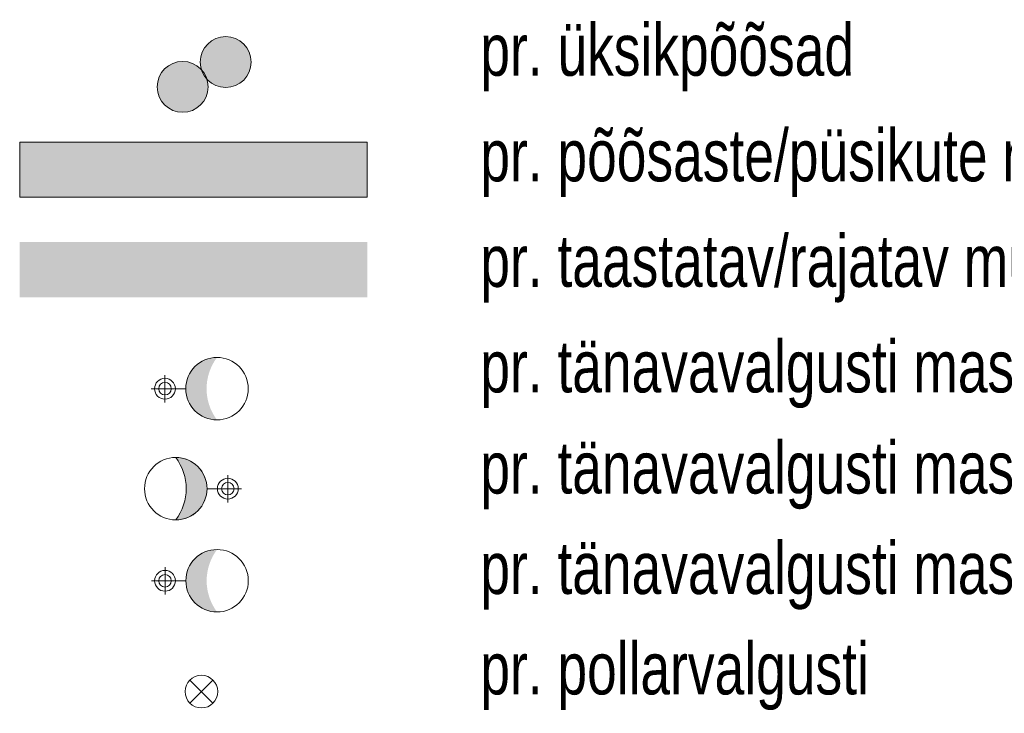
# Model space of a CAD drawing. Header units: metres. Extents: x 738076 to 738809, y 6589688 to 6590318.
# Tile 173 of 188: x 738742 to 738765, y 6590142 to 6590159. Entities that reach past the tile are written whole.
import ezdxf

# ---------------------------------------------------------------- set-up
doc = ezdxf.new("R2010")
doc.units = ezdxf.units.M
for name, color, linetype, lineweight in [('_MA-tingm2rgid (2D)', 7, 'Continuous', 5), ('_MA-tingm2rgid (2D)-1', 7, 'Continuous', 5), ('MA-MA tekst', 7, 'Continuous', 13)]:
    doc.layers.add(name, color=color, linetype=linetype, lineweight=lineweight)
for name, color, linetype, lineweight, true_color in [('MA-haljastus murukate', 7, 'Continuous', 5, 0xb9ceac), ('MA-haljastus põõsad', 7, 'Continuous', 5, 0x6c7c59), ('MA-MA haljastus põõsad', 7, 'Continuous', 5, 0x6c7c59), ('MA-välisvalgusti', 7, 'Continuous', 5, 0x888888)]:
    doc.layers.add(name, color=color, linetype=linetype, lineweight=lineweight, true_color=true_color)
doc.styles.add('Swis721 LtCn BT', font='Swis721 LtCn BT')

# ---------------------------------------------------------------- blocks, each defined once
blk = doc.blocks.new('pollarvalgusti')
at = {"layer": 'MA-välisvalgusti', "color": 1, "linetype": 'Continuous', "lineweight": 5, "true_color": 0xff0000, "transparency": 33554687}
for p, q in [((-0.138, 0.138), (0.138, -0.138)), ((-0.138, -0.138), (0.138, 0.138))]:
    blk.add_line(p, q, dxfattribs=at)
blk.add_circle((0, 0), 0.195, dxfattribs=at)
blk = doc.blocks.new('MA-tingm2rgid (2D)')
at = {"layer": 'MA-haljastus põõsad', "linetype": 'Continuous', "lineweight": 0, "true_color": 0xb2c075}
h = blk.add_hatch(color=63, dxfattribs=at)
edge = h.paths.add_edge_path()
edge.add_arc((-2153669.134, -6234586.726), 0.611, 0, 360)
h = blk.add_hatch(color=63, dxfattribs=at)
edge = h.paths.add_edge_path()
edge.add_arc((-2153670.168, -6234587.323), 0.611, 0, 360)
at = {"layer": 'MA-MA haljastus põõsad', "linetype": 'Continuous', "lineweight": 0}
blk.add_hatch(color=67, dxfattribs=at).paths.add_polyline_path([(-2153674.081, -6234589.974), (-2153665.733, -6234589.974), (-2153665.733, -6234588.648), (-2153674.081, -6234588.648)])
at = {"layer": 'MA-välisvalgusti', "linetype": 'Continuous', "lineweight": 0, "true_color": 0x7f007f, "transparency": 33554687}
h = blk.add_hatch(color=216, dxfattribs=at)
edge = h.paths.add_edge_path()
edge.add_arc((-2153668.343, -6234594.571), 1.25, 143.1301, 216.8699, ccw=False)
edge.add_arc((-2153669.343, -6234594.571), 0.75, 90, 180)
edge.add_arc((-2153669.343, -6234594.571), 0.75, 180, 270)
at = {"layer": 'MA-välisvalgusti', "linetype": 'Continuous', "lineweight": 0, "true_color": 0xff0000, "transparency": 33554687}
h = blk.add_hatch(color=1, dxfattribs=at)
edge = h.paths.add_edge_path()
edge.add_arc((-2153671.333, -6234596.971), 1.25, -36.8699, 36.8699, ccw=False)
edge.add_arc((-2153670.333, -6234596.971), 0.75, 270, 360)
edge.add_arc((-2153670.333, -6234596.971), 0.75, 0, 90)
at = {"layer": 'MA-välisvalgusti', "linetype": 'Continuous', "lineweight": 0, "true_color": 0x00ff00, "transparency": 33554687}
h = blk.add_hatch(color=3, dxfattribs=at)
edge = h.paths.add_edge_path()
edge.add_arc((-2153668.341, -6234599.182), 1.25, 143.1301, 216.8699, ccw=False)
edge.add_arc((-2153669.341, -6234599.182), 0.75, 90, 180)
edge.add_arc((-2153669.341, -6234599.182), 0.75, 180, 270)
at = {"layer": 'MA-haljastus murukate', "color": 254, "true_color": 0xd9e6cf}
blk.add_solid([(-2153674.081, -6234592.374), (-2153665.733, -6234592.374), (-2153674.081, -6234591.048), (-2153665.733, -6234591.048)], dxfattribs=at)
at = {"layer": 'MA-haljastus põõsad', "color": 251, "linetype": 'Continuous', "lineweight": 5, "true_color": 0x636466}
for centre in [(-2153669.134, -6234586.726), (-2153670.168, -6234587.323)]:
    blk.add_circle(centre, 0.611, dxfattribs=at)
at = {"layer": 'MA-MA haljastus põõsad', "flags": 128}
blk.add_lwpolyline([(-2153674.081, -6234589.974), (-2153665.733, -6234589.974), (-2153665.733, -6234588.648), (-2153674.081, -6234588.648)], close=True, dxfattribs=at)
at = {"layer": 'MA-välisvalgusti', "linetype": 'Continuous', "transparency": 33554687}
for p, q in [((-2153670.593, -6234594.243), (-2153670.593, -6234594.899)), ((-2153670.266, -6234594.571), (-2153670.921, -6234594.571)), ((-2153670.093, -6234594.571), (-2153670.593, -6234594.571)), ((-2153670.591, -6234598.854), (-2153670.591, -6234599.51)), ((-2153670.263, -6234599.182), (-2153670.919, -6234599.182)), ((-2153670.091, -6234599.182), (-2153670.591, -6234599.182))]:
    blk.add_line(p, q, dxfattribs=at)
at = {"layer": 'MA-välisvalgusti', "color": 1, "lineweight": 5, "true_color": 0xff0000, "transparency": 33554687}
for p, q in [((-2153669.083, -6234597.299), (-2153669.083, -6234596.643)), ((-2153669.583, -6234596.971), (-2153669.083, -6234596.971)), ((-2153669.411, -6234596.971), (-2153668.756, -6234596.971))]:
    blk.add_line(p, q, dxfattribs=at)
at = {"layer": 'MA-välisvalgusti', "color": 1, "lineweight": 5, "true_color": 0xff0000, "transparency": 33554687, "flags": 128}
blk.add_lwpolyline([(-2153670.333, -6234596.221, -0.333333), (-2153670.333, -6234597.721, 0.414214), (-2153669.583, -6234596.971, 0.414214)], format="xyb", close=True, dxfattribs=at)
at = {"layer": 'MA-välisvalgusti', "linetype": 'Continuous', "transparency": 33554687}
for centre, radius in [((-2153669.343, -6234594.571), 0.75), ((-2153670.593, -6234594.571), 0.25), ((-2153670.593, -6234594.571), 0.15), ((-2153669.341, -6234599.182), 0.75), ((-2153670.591, -6234599.182), 0.25), ((-2153670.591, -6234599.182), 0.15)]:
    blk.add_circle(centre, radius, dxfattribs=at)
at = {"layer": 'MA-välisvalgusti', "color": 1, "lineweight": 5, "true_color": 0xff0000, "transparency": 33554687}
for centre, radius in [((-2153670.333, -6234596.971), 0.75), ((-2153669.083, -6234596.971), 0.25), ((-2153669.083, -6234596.971), 0.15)]:
    blk.add_circle(centre, radius, dxfattribs=at)
at = {"layer": 'MA-välisvalgusti', "color": 7, "transparency": 33554687, "xscale": 2.012724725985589, "yscale": 2.013530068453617}
blk.add_blockref('pollarvalgusti', (-2153669.717, -6234601.844), dxfattribs=at)
at = {"layer": 'MA-MA tekst', "transparency": 33554687, "char_height": 1.25, "width": 46.84926, "attachment_point": 4, "line_spacing_factor": 1.004016, "style": 'Swis721 LtCn BT'}
for s, insert in [('pr. üksikpõõsad', (-2153663.019, -6234586.619)), ('pr. põõsaste/püsikute madalhaljastuse lausistutusala ', (-2153663.019, -6234589.154))]:
    blk.add_mtext(s, dxfattribs=dict(at, insert=insert))
at = {"layer": 'MA-MA tekst', "char_height": 1.25, "attachment_point": 4, "line_spacing_factor": 1.004016, "style": 'Swis721 LtCn BT'}
for s, insert, width in [('pr. taastatav/rajatav murupind', (-2153663.019, -6234591.688), 38.24291), ('pr. tänavavalgusti mastil/ VFL 540 LED', (-2153663.019, -6234594.223), 46.57495), ('pr. tänavavalgusti mastil/ palo b', (-2153663.019, -6234596.651), 36.37685), ('pr. tänavavalgusti mastil/ FLC220 LED', (-2153663.019, -6234599.063), 28.40762), ('pr. pollarvalgusti', (-2153663.019, -6234601.475), 28.40762)]:
    blk.add_mtext(s, dxfattribs=dict(at, insert=insert, width=width))
blk = doc.blocks.new('pollarvalgusti-1')
at = {"layer": 'MA-välisvalgusti', "color": 1, "linetype": 'Continuous', "lineweight": 5, "true_color": 0xff0000, "transparency": 33554687}
for p, q in [((-0.138, 0.138), (0.138, -0.138)), ((-0.138, -0.138), (0.138, 0.138))]:
    blk.add_line(p, q, dxfattribs=at)
blk.add_circle((0, 0), 0.195, dxfattribs=at)
blk = doc.blocks.new('MA-tingm2rgid (2D)-1')
at = {"layer": 'MA-haljastus põõsad', "linetype": 'Continuous', "lineweight": 0, "true_color": 0xb2c075}
h = blk.add_hatch(color=63, dxfattribs=at)
edge = h.paths.add_edge_path()
edge.add_arc((-2153669.134, -6234586.726), 0.611, 0, 360)
h = blk.add_hatch(color=63, dxfattribs=at)
edge = h.paths.add_edge_path()
edge.add_arc((-2153670.168, -6234587.323), 0.611, 0, 360)
at = {"layer": 'MA-MA haljastus põõsad', "linetype": 'Continuous', "lineweight": 0}
blk.add_hatch(color=67, dxfattribs=at).paths.add_polyline_path([(-2153674.081, -6234589.974), (-2153665.733, -6234589.974), (-2153665.733, -6234588.648), (-2153674.081, -6234588.648)])
at = {"layer": 'MA-välisvalgusti', "linetype": 'Continuous', "lineweight": 0, "true_color": 0x7f007f, "transparency": 33554687}
h = blk.add_hatch(color=216, dxfattribs=at)
edge = h.paths.add_edge_path()
edge.add_arc((-2153668.343, -6234594.571), 1.25, 143.1301, 216.8699, ccw=False)
edge.add_arc((-2153669.343, -6234594.571), 0.75, 90, 180)
edge.add_arc((-2153669.343, -6234594.571), 0.75, 180, 270)
at = {"layer": 'MA-välisvalgusti', "linetype": 'Continuous', "lineweight": 0, "true_color": 0xff0000, "transparency": 33554687}
h = blk.add_hatch(color=1, dxfattribs=at)
edge = h.paths.add_edge_path()
edge.add_arc((-2153671.333, -6234596.971), 1.25, -36.8699, 36.8699, ccw=False)
edge.add_arc((-2153670.333, -6234596.971), 0.75, 270, 360)
edge.add_arc((-2153670.333, -6234596.971), 0.75, 0, 90)
at = {"layer": 'MA-välisvalgusti', "linetype": 'Continuous', "lineweight": 0, "true_color": 0x00ff00, "transparency": 33554687}
h = blk.add_hatch(color=3, dxfattribs=at)
edge = h.paths.add_edge_path()
edge.add_arc((-2153668.341, -6234599.182), 1.25, 143.1301, 216.8699, ccw=False)
edge.add_arc((-2153669.341, -6234599.182), 0.75, 90, 180)
edge.add_arc((-2153669.341, -6234599.182), 0.75, 180, 270)
at = {"layer": 'MA-haljastus murukate', "color": 254, "true_color": 0xd9e6cf}
blk.add_solid([(-2153674.081, -6234592.374), (-2153665.733, -6234592.374), (-2153674.081, -6234591.048), (-2153665.733, -6234591.048)], dxfattribs=at)
at = {"layer": 'MA-haljastus põõsad', "color": 251, "linetype": 'Continuous', "lineweight": 5, "true_color": 0x636466}
for centre in [(-2153669.134, -6234586.726), (-2153670.168, -6234587.323)]:
    blk.add_circle(centre, 0.611, dxfattribs=at)
at = {"layer": 'MA-MA haljastus põõsad', "flags": 128}
blk.add_lwpolyline([(-2153674.081, -6234589.974), (-2153665.733, -6234589.974), (-2153665.733, -6234588.648), (-2153674.081, -6234588.648)], close=True, dxfattribs=at)
at = {"layer": 'MA-välisvalgusti', "linetype": 'Continuous', "transparency": 33554687}
for p, q in [((-2153670.593, -6234594.243), (-2153670.593, -6234594.899)), ((-2153670.266, -6234594.571), (-2153670.921, -6234594.571)), ((-2153670.093, -6234594.571), (-2153670.593, -6234594.571)), ((-2153670.591, -6234598.854), (-2153670.591, -6234599.51)), ((-2153670.263, -6234599.182), (-2153670.919, -6234599.182)), ((-2153670.091, -6234599.182), (-2153670.591, -6234599.182))]:
    blk.add_line(p, q, dxfattribs=at)
at = {"layer": 'MA-välisvalgusti', "color": 1, "lineweight": 5, "true_color": 0xff0000, "transparency": 33554687}
for p, q in [((-2153669.083, -6234597.299), (-2153669.083, -6234596.643)), ((-2153669.583, -6234596.971), (-2153669.083, -6234596.971)), ((-2153669.411, -6234596.971), (-2153668.756, -6234596.971))]:
    blk.add_line(p, q, dxfattribs=at)
at = {"layer": 'MA-välisvalgusti', "color": 1, "lineweight": 5, "true_color": 0xff0000, "transparency": 33554687, "flags": 128}
blk.add_lwpolyline([(-2153670.333, -6234596.221, -0.333333), (-2153670.333, -6234597.721, 0.414214), (-2153669.583, -6234596.971, 0.414214)], format="xyb", close=True, dxfattribs=at)
at = {"layer": 'MA-välisvalgusti', "linetype": 'Continuous', "transparency": 33554687}
for centre, radius in [((-2153669.343, -6234594.571), 0.75), ((-2153670.593, -6234594.571), 0.25), ((-2153670.593, -6234594.571), 0.15), ((-2153669.341, -6234599.182), 0.75), ((-2153670.591, -6234599.182), 0.25), ((-2153670.591, -6234599.182), 0.15)]:
    blk.add_circle(centre, radius, dxfattribs=at)
at = {"layer": 'MA-välisvalgusti', "color": 1, "lineweight": 5, "true_color": 0xff0000, "transparency": 33554687}
for centre, radius in [((-2153670.333, -6234596.971), 0.75), ((-2153669.083, -6234596.971), 0.25), ((-2153669.083, -6234596.971), 0.15)]:
    blk.add_circle(centre, radius, dxfattribs=at)
at = {"layer": 'MA-välisvalgusti', "color": 7, "transparency": 33554687, "xscale": 2.012724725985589, "yscale": 2.013530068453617}
blk.add_blockref('pollarvalgusti-1', (-2153669.717, -6234601.844), dxfattribs=at)
at = {"layer": 'MA-MA tekst', "transparency": 33554687, "char_height": 1.25, "width": 46.84926, "attachment_point": 4, "line_spacing_factor": 1.004016, "style": 'Swis721 LtCn BT'}
for s, insert in [('pr. üksikpõõsad', (-2153663.019, -6234586.619)), ('pr. põõsaste/püsikute madalhaljastuse lausistutusala ', (-2153663.019, -6234589.154))]:
    blk.add_mtext(s, dxfattribs=dict(at, insert=insert))
at = {"layer": 'MA-MA tekst', "char_height": 1.25, "attachment_point": 4, "line_spacing_factor": 1.004016, "style": 'Swis721 LtCn BT'}
for s, insert, width in [('pr. taastatav/rajatav murupind', (-2153663.019, -6234591.688), 38.24291), ('pr. tänavavalgusti mastil/ VFL 540 LED', (-2153663.019, -6234594.223), 46.57495), ('pr. tänavavalgusti mastil/ palo b', (-2153663.019, -6234596.651), 36.37685), ('pr. tänavavalgusti mastil/ FLC220 LED', (-2153663.019, -6234599.063), 28.40762), ('pr. pollarvalgusti', (-2153663.019, -6234601.475), 28.40762)]:
    blk.add_mtext(s, dxfattribs=dict(at, insert=insert, width=width))

msp = doc.modelspace()

# ---------------------------------------------------------------- block references
at = {"layer": '_MA-tingm2rgid (2D)'}
msp.add_blockref('MA-tingm2rgid (2D)', (2892415.877, 12824744.766), dxfattribs=at)

# ---------------------------------------------------------------- next in the draw order: block references
at = {"layer": '_MA-tingm2rgid (2D)-1'}
msp.add_blockref('MA-tingm2rgid (2D)-1', (2892415.877, 12824744.766), dxfattribs=at)

doc.saveas('drawing.dxf')
